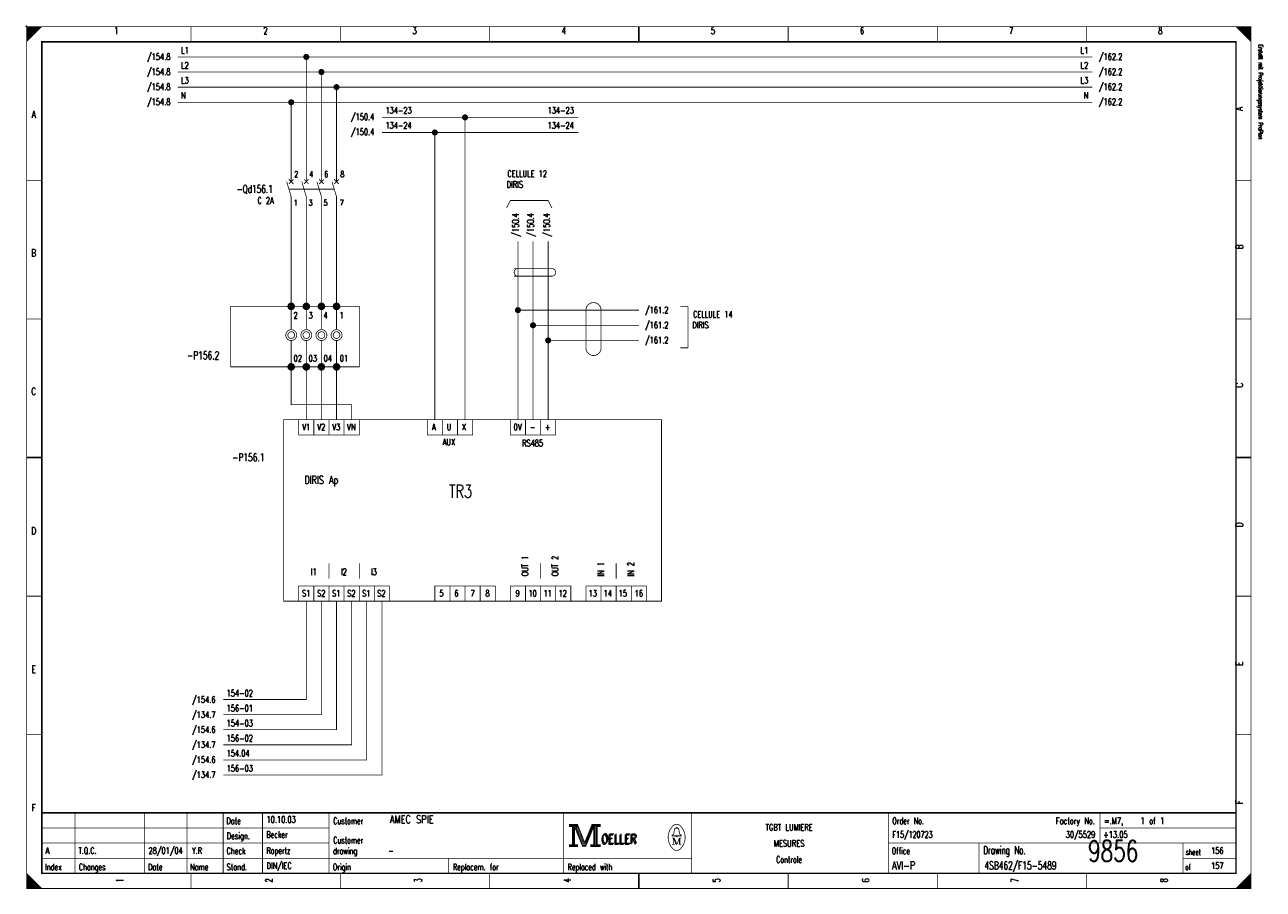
# Model space of a CAD drawing. Extents: x -1 to 409, y 0 to 286.
import ezdxf
from ezdxf.enums import TextEntityAlignment as Align

# ---------------------------------------------------------------- set-up
doc = ezdxf.new("R2010")
doc.units = 0
doc.header["$MEASUREMENT"] = 0
doc.linetypes.add('GESTRICHELT', pattern=[3.75, 3, -0.75])
doc.layers.get('0').update_dxf_attribs({"color": 9, "linetype": 'CONTINUOUS'})
doc.styles.get("Standard").update_dxf_attribs({"font": 'TXT', "bigfont": 'TXT'})

# ---------------------------------------------------------------- blocks, each defined once
blk = doc.blocks.new('BCIRCLE_FILLED')
at = {"color": 0, "linetype": 'Continuous', "const_width": 1, "flags": 128}
blk.add_lwpolyline([(0.5, 0, 1), (-0.5, 0, 1)], format="xyb", close=True, dxfattribs=at)

msp = doc.modelspace()

# ---------------------------------------------------------------- linework, layer by layer
at = {"color": 0}
for points, const_width in [([(-0.5, 285), (0.5, 285)], 0.25), ([(-0.5, 285), (0.5, 285)], 0.25), ([(0, 285.5), (0, 284.5)], 0.25), ([(0, 285.5), (0, 284.5)], 0.25), ([(54.375, 285), (54.375, 280)], 0.25), ([(103.75, 285), (103.75, 280)], 0.25), ([(153.125, 285), (153.125, 280)], 0.25), ([(202.5, 280), (202.5, 285)], 0.5), ([(202.5, 285), (202.5, 280)], 0.25), ([(251.875, 285), (251.875, 280)], 0.25), ([(301.25, 285), (301.25, 280)], 0.25), ([(350.625, 285), (350.625, 280)], 0.25), ([(0, 234.167), (5, 234.167)], 0.25), ([(86, 233.75), (87.5, 228.75)], 0.25), ([(86.75, 234.5), (88.25, 233)], 0.3), ([(88, 234.25), (86.75, 233)], 0.3), ([(88.25, 234.5), (87.25, 233.5)], 0.3), ([(91, 233.75), (92.5, 228.75)], 0.25), ([(91.75, 234.5), (93.25, 233)], 0.3), ([(93.25, 234.5), (91.75, 233)], 0.3), ([(96, 233.75), (97.5, 228.75)], 0.25), ([(98.25, 234.5), (96.75, 233)], 0.3), ([(96.75, 234.5), (98.25, 233)], 0.3), ([(101, 233.75), (102.5, 228.75)], 0.25), ([(103.25, 234.5), (101.75, 233)], 0.3), ([(101.75, 234.5), (103.25, 233)], 0.3), ([(405, 234.167), (400, 234.167)], 0.25), ([(87.5, 185), (87.5, 192.5)], 0.25), ([(92.5, 185), (92.5, 192.5)], 0.25), ([(97.5, 185), (97.5, 192.5)], 0.25), ([(102.5, 185), (102.5, 192.5)], 0.25), ([(216.25, 192.5), (218.75, 192.5)], 0.3), ([(218.75, 192.5), (218.75, 178.75)], 0.3), ([(0, 188.334), (5, 188.334)], 0.25), ([(405, 188.334), (400, 188.334)], 0.25), ([(87.5, 181), (87.5, 172.5)], 0.25), ([(92.5, 181), (92.5, 172.5)], 0.25), ([(97.5, 181), (97.5, 172.5)], 0.25), ([(102.5, 181), (102.5, 172.5)], 0.25), ([(218.75, 178.75), (216.25, 178.75)], 0.3), ([(5, 142.5), (0, 142.5)], 0.5), ([(0, 142.5), (5, 142.5)], 0.25), ([(400, 142.5), (405, 142.5)], 0.5), ([(405, 142.5), (400, 142.5)], 0.25), ([(100, 107.5), (100, 102.5)], 0.25), ([(110, 102.5), (110, 107.5)], 0.25), ([(170, 107.5), (170, 102.5)], 0.25), ([(195, 102.5), (195, 107.5)], 0.25), ([(0, 96.667), (5, 96.667)], 0.25), ([(405, 96.667), (400, 96.667)], 0.25), ([(0, 50.834), (5, 50.834)], 0.25), ([(405, 50.834), (400, 50.834)], 0.25), ([(400, 25), (5, 25)], 0.5), ([(16, 5), (16, 25)], 0.25), ([(39, 5), (39, 25)], 0.25), ([(53, 5), (53, 25)], 0.25), ([(65, 25), (65, 5)], 0.25), ([(78, 25), (78, 5)], 0.25), ([(100, 25), (100, 5)], 0.25), ([(177.5, 25), (177.5, 5)], 0.25), ([(220, 25), (220, 5)], 0.25), ([(285, 25), (285, 5)], 0.25), ([(355, 25), (355, 15)], 0.25), ([(181.5, 20.5), (184, 14.2)], 0.25), ([(184.7, 14.9), (187, 20.6)], 0.25), ([(5, 20), (100, 20)], 0.25), ([(213.5, 16.7), (214.2, 16.7)], 0.25), ([(214.2, 16.7), (215.1, 14.6)], 0.25), ([(214.6, 19.9), (215.5, 19.9)], 0.25), ([(215.1, 14.6), (215.9, 16.7)], 0.25), ([(215.9, 14.6), (215.9, 16.7)], 0.25), ([(215.9, 16.7), (216.5, 16.7)], 0.25), ([(216.1, 16.7), (216.1, 14.6)], 0.25), ([(355, 20), (400, 20)], 0.25), ([(5, 15), (100, 15)], 0.25), ([(184, 14.2), (184.6, 14.2)], 0.25), ([(213.9, 14.6), (214.3, 14.6)], 0.25), ([(216.5, 14.6), (215.7, 14.6)], 0.25), ([(285, 15), (400, 15)], 0.25), ([(315, 15), (315, 5)], 0.25), ([(382.5, 15), (382.5, 5)], 0.25), ([(5, 10), (220, 10)], 0.25), ([(139.5, 10), (139.5, 5)], 0.25), ([(382.5, 10), (400, 10)], 0.25), ([(54.375, 0), (54.375, 5)], 0.25), ([(103.75, 0), (103.75, 5)], 0.25), ([(153.125, 0), (153.125, 5)], 0.25), ([(202.5, 5), (202.5, 0)], 0.5), ([(202.5, 0), (202.5, 5)], 0.25), ([(251.875, 0), (251.875, 5)], 0.25), ([(301.25, 0), (301.25, 5)], 0.25), ([(350.625, 0), (350.625, 5)], 0.25), ([(405, 5), (400, 0)], 0.25), ([(4.75, 0), (4.75, 0.25)], 0.25)]:
    msp.add_lwpolyline(points, dxfattribs=dict(at, const_width=const_width))
at = {"color": 0, "const_width": 0.25, "flags": 128}
for points in [[(0, 142.5), (0, 285), (405, 285), (405, 0), (0, 0), (0, 142.5)], [(0, 285), (5, 285), (0, 280), (0, 285)], [(0.25, 285), (0.25, 280.25), (0.5, 280.5), (0.5, 285), (0.75, 285), (0.75, 280.75), (1, 281), (1, 285), (1.25, 285), (1.25, 281.25), (1.5, 281.5), (1.5, 285), (1.75, 285), (1.75, 281.75), (2, 282)], [(2, 282), (2, 285), (2.25, 285), (2.25, 282.25), (2.5, 282.5), (2.5, 285), (2.75, 285), (2.75, 282.75), (3, 283), (3, 285), (3.25, 285), (3.25, 283.25), (3.5, 283.5), (3.5, 285), (3.75, 285)], [(3.75, 285), (3.75, 283.75), (4, 284), (4, 285), (4.25, 285), (4.25, 284.25), (4.5, 284.5), (4.5, 285), (4.75, 285), (4.75, 284.75)], [(400, 285), (405, 280), (404.75, 280.25), (404.75, 285), (404.5, 285), (404.5, 280.5), (404.25, 280.75), (404.25, 285), (404, 285), (404, 281), (403.75, 281.25), (403.75, 285), (403.5, 285), (403.5, 281.5), (403.25, 281.75)], [(401.5, 283.5), (401.5, 285), (401.25, 285), (401.25, 283.75), (401, 284), (401, 285), (400.75, 285), (400.75, 284.25), (400.5, 284.5), (400.5, 285), (400.25, 285), (400.25, 284.75)], [(403.25, 281.75), (403.25, 285), (403, 285), (403, 282), (402.75, 282.25), (402.75, 285), (402.5, 285), (402.5, 282.5), (402.25, 282.75), (402.25, 285), (402, 285), (402, 283), (401.75, 283.25), (401.75, 285), (401.5, 285)], [(352.5, 275), (50, 275)], [(92.5, 233.75), (92.5, 275)], [(352.5, 270), (50, 270)], [(97.5, 233.75), (97.5, 270)], [(352.5, 265), (50, 265)], [(102.5, 233.75), (102.5, 265)], [(352.5, 260), (50, 260)], [(87.5, 233.75), (87.5, 260)], [(182.5, 255), (117.5, 255)], [(145, 255), (145, 155)], [(182.5, 250), (117.5, 250)], [(135, 250), (135, 155)], [(87.5, 192.5), (87.5, 228.75)], [(92.5, 192.5), (92.5, 228.75)], [(97.5, 192.5), (97.5, 228.75)], [(102.5, 192.5), (102.5, 228.75)], [(173.75, 225), (172.5, 227.5), (160, 227.5), (158.75, 225)], [(162.5, 214), (162.5, 191.25)], [(167.5, 214), (167.5, 186.25)], [(172.5, 214), (172.5, 181.25)], [(187.75, 193.75), (187.25, 193.75)], [(202.5, 191.25), (162.5, 191.25), (162.5, 155)], [(202.5, 186.25), (167.5, 186.25), (167.5, 155)], [(202.5, 181.25), (172.5, 181.25), (172.5, 155)], [(107.5, 155), (107.5, 160), (87.5, 160), (87.5, 172.5)], [(92.5, 155), (92.5, 172.5)], [(97.5, 155), (97.5, 172.5)], [(102.5, 155), (102.5, 172.5)], [(65, 62.5), (92.5, 62.5), (92.5, 95)], [(65, 57.5), (97.5, 57.5), (97.5, 95)], [(65, 52.5), (102.5, 52.5), (102.5, 95)], [(65, 47.5), (107.5, 47.5), (107.5, 95)], [(65, 42.5), (112.5, 42.5), (112.5, 95)], [(65, 37.5), (117.5, 37.5), (117.5, 95)], [(179.5, 21.2), (179.5, 20.5), (180.5, 20.5), (180.5, 14.5), (179.5, 14.5), (179.5, 13.8), (182.2, 13.8), (182.2, 14.5), (181.2, 14.5), (181.2, 20.5), (182.2, 20.5), (182.2, 21.2), (179.5, 21.2)], [(180.7, 20.7), (180.7, 14.3), (181, 14.3), (181, 20.7)], [(181.2, 20.5), (183.9, 13.8), (184.9, 13.8), (187.6, 20.5)], [(181.8, 20.5), (184.2, 14.6), (184.6, 14.6)], [(182.2, 21.2), (184.6, 15.2), (187, 21.2)], [(182.2, 20.5), (184.4, 14.9), (184.7, 14.9)], [(184.6, 14.2), (184.9, 14.2), (187.4, 20.5)], [(184.6, 14.6), (184.8, 14.6), (187.2, 20.5)], [(187.6, 20.5), (187.6, 14.5), (186.6, 14.5), (186.6, 13.8), (187.1, 13.8)], [(187, 21.2), (187, 20.5), (188, 20.5), (188, 14.5), (187, 14.5), (187, 13.8), (189.7, 13.8), (189.7, 14.5), (188.7, 14.5), (188.7, 20.5), (189.7, 20.5), (189.7, 21.2), (187, 21.2)], [(187.8, 20.7), (187.8, 14.3), (188.3, 14.3), (188.3, 20.7), (188.5, 20.7), (188.5, 14.3)], [(214.8, 17.4), (213.5, 17.4), (213.5, 17.6), (214, 18), (214.3, 19.6)], [(213.9, 16.7), (213.9, 14.6), (213.5, 14.6)], [(213.9, 16.7), (214.8, 14.6), (215.1, 14.6)], [(214.8, 19.9), (214.8, 20.2), (215.2, 20.2), (215.2, 19.9)], [(215.2, 17.4), (216.5, 17.4), (216.5, 17.6), (216, 18), (215.7, 19.6)], [(0, 5), (0, 0), (5, 0), (0, 5), (0.25, 4.75), (0.25, 0), (0.5, 0), (0.5, 4.5), (0.75, 4.25), (0.75, 0), (1, 0), (1, 4), (1.25, 3.75), (1.25, 0), (1.5, 0)], [(404.75, 4.75), (404.75, 0), (404.5, 0), (404.5, 4.5), (404.25, 4.25), (404.25, 0), (404, 0), (404, 4), (403.75, 3.75), (403.75, 0), (403.5, 0), (403.5, 3.5), (403.25, 3.25), (403.25, 0), (403, 0)], [(1.5, 0), (1.5, 3.5), (1.75, 3.25), (1.75, 0), (2, 0), (2, 3), (2.25, 2.75), (2.25, 0), (2.5, 0), (2.5, 2.5), (2.75, 2.25), (2.75, 0), (3, 0), (3, 2), (3.25, 1.75)], [(3.25, 1.75), (3.25, 0), (3.5, 0), (3.5, 1.5), (3.75, 1.25), (3.75, 0), (4, 0), (4, 1), (4.25, 0.75), (4.25, 0), (4.5, 0), (4.5, 0.5), (4.75, 0.25)], [(401.25, 1.25), (401.25, 0), (401, 0), (401, 1), (400.75, 0.75), (400.75, 0), (400.5, 0), (400.5, 0.5), (400.25, 0.25), (400.25, 0)], [(403, 0), (403, 3), (402.75, 2.75), (402.75, 0), (402.5, 0), (402.5, 2.5), (402.25, 2.25), (402.25, 0), (402, 0), (402, 2), (401.75, 1.75), (401.75, 0), (401.5, 0), (401.5, 1.5), (401.25, 1.25)]]:
    msp.add_lwpolyline(points, dxfattribs=at)
at = {"color": 0, "flags": 128}
for points, const_width in [([(0, 285), (405, 285), (405, 0), (0, 0)], 0.25), ([(5, 280), (400, 280), (400, 5), (5, 5)], 0.5), ([(5, 280), (400, 280), (400, 5), (5, 5)], 0.25), ([(110, 172.5), (67.5, 172.5), (67.5, 192.5), (110, 192.5)], 0.25), ([(85, 155), (210, 155), (210, 95), (85, 95)], 0.25), ([(90, 155), (95, 155), (95, 150), (90, 150)], 0.25), ([(95, 155), (100, 155), (100, 150), (95, 150)], 0.25), ([(100, 155), (105, 155), (105, 150), (100, 150)], 0.25), ([(105, 155), (110, 155), (110, 150), (105, 150)], 0.25), ([(132.5, 155), (137.5, 155), (137.5, 150), (132.5, 150)], 0.25), ([(137.5, 155), (142.5, 155), (142.5, 150), (137.5, 150)], 0.25), ([(142.5, 155), (147.5, 155), (147.5, 150), (142.5, 150)], 0.25), ([(160, 155), (165, 155), (165, 150), (160, 150)], 0.25), ([(165, 155), (170, 155), (170, 150), (165, 150)], 0.25), ([(170, 155), (175, 155), (175, 150), (170, 150)], 0.25), ([(90, 100), (95, 100), (95, 95), (90, 95)], 0.25), ([(95, 100), (100, 100), (100, 95), (95, 95)], 0.25), ([(100, 100), (105, 100), (105, 95), (100, 95)], 0.25), ([(105, 100), (110, 100), (110, 95), (105, 95)], 0.25), ([(110, 100), (115, 100), (115, 95), (110, 95)], 0.25), ([(115, 100), (120, 100), (120, 95), (115, 95)], 0.25), ([(135, 100), (140, 100), (140, 95), (135, 95)], 0.25), ([(140, 100), (145, 100), (145, 95), (140, 95)], 0.25), ([(145, 100), (150, 100), (150, 95), (145, 95)], 0.25), ([(150, 100), (155, 100), (155, 95), (150, 95)], 0.25), ([(160, 100), (165, 100), (165, 95), (160, 95)], 0.25), ([(165, 100), (170, 100), (170, 95), (165, 95)], 0.25), ([(170, 100), (175, 100), (175, 95), (170, 95)], 0.25), ([(175, 100), (180, 100), (180, 95), (175, 95)], 0.25), ([(185, 100), (190, 100), (190, 95), (185, 95)], 0.25), ([(190, 100), (195, 100), (195, 95), (190, 95)], 0.25), ([(195, 100), (200, 100), (200, 95), (195, 95)], 0.25), ([(200, 100), (205, 100), (205, 95), (200, 95)], 0.25), ([(179.7, 21), (182, 21), (182, 20.7), (179.7, 20.7)], 0.25), ([(187.2, 21), (189.5, 21), (189.5, 20.7), (187.2, 20.7)], 0.25), ([(214.8, 17.4), (215.2, 17.4), (215.2, 17.1), (214.8, 17.1)], 0.25), ([(179.7, 14.3), (182, 14.3), (182, 14), (179.7, 14)], 0.25), ([(186.8, 14.3), (189.5, 14.3), (189.5, 14), (186.8, 14)], 0.25)]:
    msp.add_lwpolyline(points, close=True, dxfattribs=dict(at, const_width=const_width))
at = {"color": 0, "linetype": 'GESTRICHELT', "const_width": 0.25}
for points in [[(86.75, 231.25), (101.75, 231.25)], [(161.25, 205), (173.75, 205)], [(161.25, 202.5), (173.75, 202.5)], [(185, 191.25), (185, 178.75)], [(190, 191.25), (190, 178.75)]]:
    msp.add_lwpolyline(points, dxfattribs=at)
at = {"color": 0, "linetype": 'GESTRICHELT', "const_width": 0.25, "flags": 128}
for points in [[(162.5, 205, 1), (162.5, 202.5, 1)], [(173.75, 202.5, 1), (173.75, 205, 1)], [(190, 191.25, 1), (185, 191.25, 1)], [(185, 178.75, 1), (190, 178.75, 1)]]:
    msp.add_lwpolyline(points, format="xyb", dxfattribs=at)
at = {"color": 0, "flags": 128}
for points, const_width in [([(88.5, 192.5, 1), (86.5, 192.5, 1)], 0.5), ([(88, 192.5, 1), (87, 192.5, 1)], 0.5), ([(87.75, 192.5, 1), (87.25, 192.5, 1)], 0.5), ([(93.5, 192.5, 1), (91.5, 192.5, 1)], 0.5), ([(93, 192.5, 1), (92, 192.5, 1)], 0.5), ([(92.75, 192.5, 1), (92.25, 192.5, 1)], 0.5), ([(98.5, 192.5, 1), (96.5, 192.5, 1)], 0.5), ([(98, 192.5, 1), (97, 192.5, 1)], 0.5), ([(97.75, 192.5, 1), (97.25, 192.5, 1)], 0.5), ([(103.5, 192.5, 1), (101.5, 192.5, 1)], 0.5), ([(103, 192.5, 1), (102, 192.5, 1)], 0.5), ([(102.75, 192.5, 1), (102.25, 192.5, 1)], 0.5), ([(89.3, 183, 1), (85.7, 183, 1)], 0.25), ([(94.3, 183, 1), (90.7, 183, 1)], 0.25), ([(99.3, 183, 1), (95.7, 183, 1)], 0.25), ([(104.3, 183, 1), (100.7, 183, 1)], 0.25), ([(88.612, 183, 1), (86.388, 183, 1)], 0.25), ([(93.612, 183, 1), (91.388, 183, 1)], 0.25), ([(98.612, 183, 1), (96.388, 183, 1)], 0.25), ([(103.612, 183, 1), (101.388, 183, 1)], 0.25), ([(88.5, 172.5, 1), (86.5, 172.5, 1)], 0.5), ([(88, 172.5, 1), (87, 172.5, 1)], 0.5), ([(87.75, 172.5, 1), (87.25, 172.5, 1)], 0.5), ([(93.5, 172.5, 1), (91.5, 172.5, 1)], 0.5), ([(93, 172.5, 1), (92, 172.5, 1)], 0.5), ([(92.75, 172.5, 1), (92.25, 172.5, 1)], 0.5), ([(98.5, 172.5, 1), (96.5, 172.5, 1)], 0.5), ([(98, 172.5, 1), (97, 172.5, 1)], 0.5), ([(97.75, 172.5, 1), (97.25, 172.5, 1)], 0.5), ([(103.5, 172.5, 1), (101.5, 172.5, 1)], 0.5), ([(103, 172.5, 1), (102, 172.5, 1)], 0.5), ([(102.75, 172.5, 1), (102.25, 172.5, 1)], 0.5)]:
    msp.add_lwpolyline(points, format="xyb", close=True, dxfattribs=dict(at, const_width=const_width))
at = {"color": 0, "const_width": 0.25, "flags": 128}
for points in [[(213.499601, 20.388348, 0.373815), (213.488, 13.425, 0.373815)], [(216.493359, 20.403602, 0.530775), (213.513, 20.413, 0.530775)], [(216.498075, 13.401685, 0.378582), (216.463, 20.438, 0.378582)], [(214.6, 19.9, 0.414214), (214.3, 19.6, 0.414214)], [(215.7, 19.6, 0.414214), (215.4, 19.9, 0.414214)], [(213.502705, 13.401803, 0.532213), (216.488, 13.388, 0.532213)]]:
    msp.add_lwpolyline(points, format="xyb", dxfattribs=at)

# ---------------------------------------------------------------- block references
at = {"color": 0}
for p in [(92.5, 275), (97.5, 270), (102.5, 265), (87.5, 260), (145, 255), (135, 250), (162.5, 191.25), (167.5, 186.25), (172.5, 181.25)]:
    msp.add_blockref('BCIRCLE_FILLED', p, dxfattribs=at)

# ---------------------------------------------------------------- texts
for s, height, width, p in [('1', 2.38125, 0.672, (29.654421, 284.858032)), ('2', 2.38125, 0.672, (78.988169, 284.858032)), ('3', 2.38125, 0.672, (128.321918, 284.858032)), ('4', 2.38125, 0.672, (177.655666, 284.858032)), ('5', 2.38125, 0.672, (226.989415, 284.858032)), ('6', 2.38125, 0.672, (276.323163, 284.858032)), ('7', 2.38125, 0.672, (325.656912, 284.858032)), ('8', 2.38125, 0.672, (374.99066, 284.858032)), ('A', 2.38125, 0.76, (2.325654, 257.174346)), ('B', 2.38125, 0.76, (2.325654, 211.389788)), ('-P156.2', 2.619375, 0.691429, (58.402864, 177.601494)), ('C', 2.38125, 0.76, (2.325654, 165.60523)), ('V1', 2.143125, 0.716, (92.475093, 153.67995)), ('V2', 2.143125, 0.716, (97.44396, 153.67995)), ('V3', 2.143125, 0.716, (102.412827, 153.67995)), ('VN', 2.143125, 0.76, (107.381694, 153.67995)), ('A', 2.143125, 0.76, (134.710461, 153.67995)), ('U', 2.143125, 0.76, (139.679328, 153.67995)), ('X', 2.143125, 0.76, (144.648194, 153.67995)), ('0V', 2.143125, 0.716, (162.394147, 153.67995)), ('-', 2.143125, 0.696, (167.363014, 153.67995)), ('+', 2.143125, 0.696, (172.33188, 153.67995)), ('AUX', 2.143125, 0.76, (139.679328, 148.711083)), ('RS485', 2.143125, 0.7072, (167.363014, 148.356164)), ('DIRIS Ap', 2.619375, 0.732, (97.44396, 136.430884)), ('D', 2.38125, 0.76, (2.325654, 119.465753)), ('I1', 2.143125, 0.716, (94.959527, 105.765878)), ('I2', 2.143125, 0.716, (104.89726, 105.765878)), ('I3', 2.143125, 0.716, (114.834994, 105.765878)), ('S1', 2.143125, 0.716, (92.475093, 98.667497)), ('S2', 2.143125, 0.716, (97.44396, 98.667497)), ('S1', 2.143125, 0.716, (102.412827, 98.667497)), ('S2', 2.143125, 0.716, (107.381694, 98.667497)), ('S1', 2.143125, 0.716, (112.35056, 98.667497)), ('S2', 2.143125, 0.716, (117.319427, 98.667497)), ('5', 2.143125, 0.672, (137.194894, 98.667497)), ('6', 2.143125, 0.672, (142.163761, 98.667497)), ('7', 2.143125, 0.672, (147.487547, 98.667497)), ('8', 2.143125, 0.672, (152.456413, 98.667497)), ('9', 2.143125, 0.672, (162.394147, 98.667497)), ('10', 2.143125, 0.672, (167.363014, 98.667497)), ('11', 2.143125, 0.672, (172.33188, 98.667497)), ('12', 2.143125, 0.672, (177.300747, 98.667497)), ('13', 2.143125, 0.672, (187.238481, 98.667497)), ('14', 2.143125, 0.672, (192.207347, 98.667497)), ('15', 2.143125, 0.672, (197.176214, 98.667497)), ('16', 2.143125, 0.672, (202.5, 98.667497)), ('E', 2.38125, 0.76, (2.325654, 73.681196)), ('F', 2.38125, 0.76, (2.325654, 27.896638)), ('TGBT LUMIERE', 2.143125, 0.754667, (252.188667, 21.295143)), ('MESURES', 2.143125, 0.76, (252.188667, 15.971357)), ('Controle', 2.143125, 0.62, (252.188667, 10.647572))]:
    msp.add_text(s, height=height, dxfattribs=dict(at, width=width)).set_placement(p, align=Align.TOP_CENTER)
at = {"color": 0, "width": 0.622634}
msp.add_text('Erstellt mit Projektierungssystem ProPlan', height=1.42875, rotation=270, dxfattribs=at).set_placement((407.023879, 279.056912), align=Align.BOTTOM_LEFT)
at = {"color": 0}
for s, height, width, p in [('/154.8', 2.143125, 0.68, (47.577833, 276.127024)), ('L1', 2.143125, 0.716, (351.1401, 278.256538)), ('/154.8', 2.143125, 0.68, (47.577833, 271.158157)), ('L2', 2.143125, 0.716, (351.1401, 273.287671)), ('/154.8', 2.143125, 0.68, (47.577833, 266.18929)), ('L3', 2.143125, 0.716, (351.1401, 268.318804)), ('N', 2.143125, 0.76, (351.157846, 263.349938)), ('/154.8', 2.143125, 0.68, (47.577833, 261.220423)), ('134-23', 2.143125, 0.676, (181.000778, 258.381071)), ('/150.4', 2.143125, 0.68, (115.012453, 256.251557)), ('/150.4', 2.143125, 0.68, (115.012453, 251.28269)), ('134-24', 2.143125, 0.676, (181.000778, 253.412204)), ('-Qd156.1', 2.619375, 0.68, (81.437111, 232.613948)), ('C 2A', 2.143125, 0.722, (81.676681, 228.56787)), ('-P156.1', 2.619375, 0.691429, (78.659869, 143.884184)), ('/154.6', 2.143125, 0.68, (62.484433, 63.530511)), ('/134.7', 2.143125, 0.68, (62.484433, 58.561644)), ('/154.6', 2.143125, 0.68, (62.484433, 53.592777)), ('/134.7', 2.143125, 0.68, (62.484433, 48.62391)), ('/154.6', 2.143125, 0.68, (62.484433, 43.655044)), ('/134.7', 2.143125, 0.68, (62.484433, 38.686177)), ('Factory No.', 2.143125, 0.646545, (353.349471, 23.424658))]:
    msp.add_text(s, height=height, dxfattribs=dict(at, width=width)).set_placement(p, align=Align.TOP_RIGHT)
for s, height, width, p in [('L1', 2.143125, 0.716, (51.048941, 278.256538)), ('/162.2', 2.143125, 0.68, (354.653798, 276.127024)), ('L2', 2.143125, 0.716, (51.048941, 273.287671)), ('/162.2', 2.143125, 0.68, (354.653798, 271.158157)), ('L3', 2.143125, 0.716, (51.048941, 268.318804)), ('/162.2', 2.143125, 0.68, (354.653798, 266.18929)), ('N', 2.143125, 0.76, (51.024097, 263.349938)), ('134-23', 2.143125, 0.676, (118.669894, 258.381071)), ('/162.2', 2.143125, 0.68, (354.653798, 261.220423)), ('134-24', 2.143125, 0.676, (118.669894, 253.412204)), ('DIRIS', 2.143125, 0.76, (158.750903, 233.891656)), ('CELLULE 12', 2.143125, 0.736, (159.036613, 237.440847)), ('1', 1.905, 0.672, (88.265753, 227.716065)), ('3', 1.905, 0.672, (93.23462, 227.716065)), ('5', 1.905, 0.672, (98.203487, 227.716065)), ('7', 1.905, 0.672, (103.527273, 227.716065)), ('/161.2', 2.143125, 0.68, (204.523039, 192.366127)), ('2', 2.143125, 0.672, (88.265753, 190.591532)), ('3', 2.143125, 0.672, (93.23462, 190.591532)), ('4', 2.143125, 0.672, (98.203487, 190.591532)), ('1', 2.143125, 0.672, (103.527273, 190.591532)), ('CELLULE 14', 2.143125, 0.736, (220.437609, 190.946451)), ('/161.2', 2.143125, 0.68, (204.523039, 187.39726)), ('DIRIS', 2.143125, 0.76, (220.151899, 187.39726)), ('/161.2', 2.143125, 0.68, (204.523039, 182.428394)), ('02', 2.143125, 0.672, (88.315442, 176.39477)), ('03', 2.143125, 0.672, (93.284309, 176.39477)), ('04', 2.143125, 0.672, (98.253176, 176.39477)), ('01', 2.143125, 0.672, (103.576961, 176.39477)), ('TR3', 4.28625, 0.730667, (139.684651, 133.520548)), ('154-02', 2.143125, 0.676, (66.141874, 65.660025)), ('156-01', 2.143125, 0.676, (66.141874, 60.691158)), ('154-03', 2.143125, 0.676, (66.141874, 55.722291)), ('156-02', 2.143125, 0.676, (66.141874, 50.753425)), ('154.04', 2.143125, 0.676, (66.129452, 45.784558)), ('156-03', 2.143125, 0.676, (66.141874, 40.815691)), ('Date', 2.143125, 0.64, (66.054919, 23.424658)), ('Customer', 2.143125, 0.62, (101.403082, 23.424658)), ('Order No.', 2.143125, 0.656889, (286.328331, 23.424658)), ('=.M7,    1 of 1', 2.143125, 0.682667, (356.396451, 23.424658)), ('Design.', 2.143125, 0.636571, (66.191563, 18.455791)), ('Customer', 2.143125, 0.62, (101.403082, 17.036115)), ('OELLER', 3.095625, 0.76, (189.964259, 17.745953)), ('OELLER', 3.095625, 0.76, (189.964259, 17.745953)), ('OELLER', 3.095625, 0.76, (190.319178, 18.100872)), ('Check', 2.143125, 0.632, (66.11703, 13.486924)), ('drawing', 2.143125, 0.6, (101.328549, 13.486924)), ('Office', 2.143125, 0.626667, (286.154421, 13.486924)), ('Drawing No.', 2.619375, 0.646545, (316.427242, 13.983811)), ('sheet', 1.905, 0.6, (383.377397, 12.990037)), ('Index', 2.143125, 0.632, (6.086021, 8.163138)), ('Changes', 2.143125, 0.622857, (17.262422, 8.163138)), ('Stand.', 2.143125, 0.642667, (66.11703, 8.163138)), ('Origin', 2.143125, 0.626667, (101.266438, 8.163138)), ('Replacem. for', 2.143125, 0.627077, (140.973007, 8.163138)), ('Replaced with', 2.143125, 0.619692, (178.949346, 8.163138)), ('of', 1.905, 0.6, (383.228331, 8.021171)), ('Date', 2.143125, 0.64, (40.145828, 8.163138)), ('Name', 2.143125, 0.64, (54.03736, 8.163138))]:
    msp.add_text(s, height=height, dxfattribs=dict(at, width=width)).set_placement(p, align=Align.TOP_LEFT)
for s, height, width, p in [('A', 2.38125, 0.76, (399.909527, 257.174346)), ('B', 2.38125, 0.76, (399.909527, 211.389788)), ('C', 2.38125, 0.76, (399.921949, 165.60523)), ('D', 2.38125, 0.76, (399.921949, 119.465753)), ('OUT 1', 2.143125, 0.7296, (163.744614, 103.281445)), ('OUT 2', 2.143125, 0.7296, (173.682347, 103.281445)), ('IN 1', 2.143125, 0.722, (188.832067, 103.281445)), ('IN 2', 2.143125, 0.722, (198.769801, 103.281445)), ('E', 2.38125, 0.76, (399.909527, 73.681196)), ('F', 2.38125, 0.76, (399.909527, 27.896638))]:
    msp.add_text(s, height=height, rotation=90, dxfattribs=dict(at, width=width)).set_placement(p, align=Align.TOP_LEFT)
for s, height, width, p in [('2', 1.905, 0.672, (88.485803, 234.700872)), ('4', 1.905, 0.672, (93.45467, 234.700872)), ('6', 1.905, 0.672, (98.423537, 234.700872)), ('8', 1.905, 0.672, (103.747323, 234.700872)), ('10.10.03', 2.143125, 0.678, (79.33599, 21.082192)), ('AMEC SPIE', 2.619375, 0.752889, (120.157005, 20.769863)), ('Becker', 2.143125, 0.626667, (79.273879, 16.113325)), ('F15/120723', 2.143125, 0.6832, (286.390442, 16.113325)), ('+13.05', 2.143125, 0.68, (356.110741, 16.113325)), ('A', 2.143125, 0.76, (6.212017, 10.789539)), ('T.Q.C.', 2.143125, 0.728, (17.163045, 10.789539)), ('28/01/04', 2.143125, 0.678, (40.294894, 10.789539)), ('Y.R', 2.143125, 0.738667, (54.665567, 10.789539)), ('Ropertz', 2.143125, 0.622857, (79.323568, 10.789539)), ('-', 2.143125, 0.696, (119.651245, 10.789539)), ('9856', 7, 0.6928, (351.081462, 6.783637)), ('156', 2.143125, 0.672, (391.771233, 10.789539)), ('DIN/IEC', 2.143125, 0.750857, (79.348412, 5.820672)), ('AVI-P', 2.619375, 0.7472, (286.241376, 5.508344)), ('4SB462/F15-5489', 2.619375, 0.6928, (316.787484, 5.508344)), ('157', 2.143125, 0.672, (391.771233, 5.820672))]:
    msp.add_text(s, height=height, dxfattribs=dict(at, width=width)).set_placement(p, align=Align.BOTTOM_LEFT)
at = {"color": 0, "width": 0.68}
for p in [(161.684309, 219.446451), (166.653176, 219.446451), (171.976961, 219.446451)]:
    msp.add_text('/150.4', height=2.143125, rotation=90, dxfattribs=at).set_placement(p, align=Align.MIDDLE_CENTER)
at = {"color": 0, "width": 0.675429}
msp.add_text('30/5529', height=2.143125, dxfattribs=at).set_placement((353.464819, 16.113325), align=Align.BOTTOM_RIGHT)
at = {"color": 0, "width": 0.672}
for s, p in [('1', (29.654421, 2.697385)), ('2', (78.988169, 2.697385)), ('3', (128.321918, 2.697385)), ('4', (177.655666, 2.697385)), ('5', (226.989415, 2.697385)), ('6', (276.323163, 2.697385)), ('7', (325.656912, 2.697385)), ('8', (374.99066, 2.697385))]:
    msp.add_text(s, height=2.38125, rotation=90, dxfattribs=at).set_placement(p, align=Align.TOP_CENTER)

doc.saveas('drawing.dxf')
